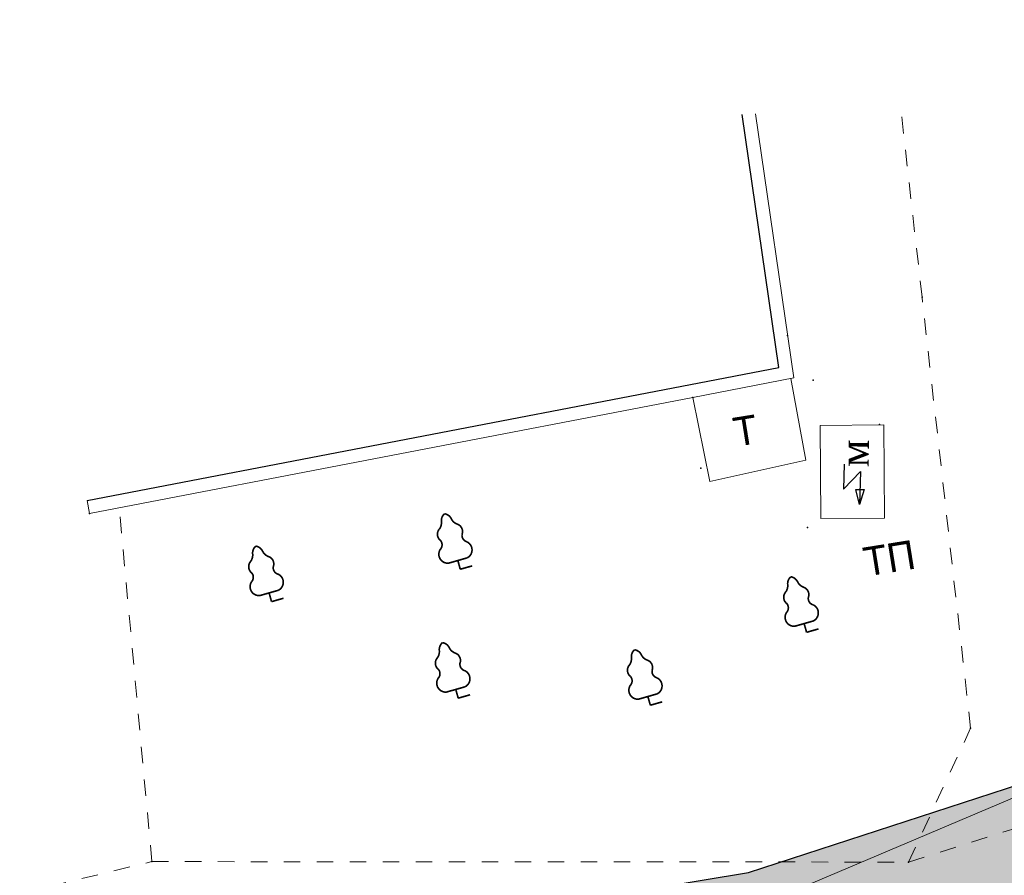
# Model space of a CAD drawing. Extents: x 4085 to 16488, y -65 to 12615.
# Tile 164 of 230: x 15660 to 15720, y 10604 to 10656. Entities that reach past the tile are written whole.
import ezdxf
from ezdxf.xclip import XClip

# ---------------------------------------------------------------- set-up
doc = ezdxf.new("R2010")
doc.units = 0
doc.header["$MEASUREMENT"] = 0
doc.header["$XCLIPFRAME"] = 0
doc.linetypes.add('CONTI', pattern=[0])
doc.linetypes.add('STRIHSMALL', pattern=[1, 0.5, -0.5])
doc.layers.get('0').update_dxf_attribs({"color": 250, "linetype": 'CONTI'})
for name, color, linetype in [('(007) Здания', 7, 'Continuous'), ('(016) Кабель', 1, 'Continuous'), ('(038) Деревья', 7, 'Continuous'), ('(040) Ограда', 7, 'Continuous'), ('PI_TTDEFAULT', 5, 'CONTI')]:
    doc.layers.add(name, color=color, linetype=linetype)
doc.layers.add('.', color=7, linetype='Continuous', lineweight=15)
doc.layers.add('0ZG - GOR-INCE', color=5, linetype='Continuous', lineweight=15)
doc.styles.add('P-131', font='txt')
doc.styles.get("Standard").update_dxf_attribs({"font": 'times.ttf'})
doc.linetypes.add('ОГРАДА_ГЛИН', pattern='A,4,["|",Standard,S=0.8,R=0,X=0,Y=-0.8],0.5,["|",Standard,S=0.8,R=0,X=0,Y=-0.8],3.5', length=8)

# ---------------------------------------------------------------- blocks, each defined once
blk = doc.blocks.new('karagach')
at = {"const_width": 0.05}
for points in [[(-0.2773297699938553, 1.34575883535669, 0.1815668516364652), (-0.1561399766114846, 1.545714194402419, 0.3030035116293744)], [(4e-16, 1.75, 0.2460341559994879), (-0.1561399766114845, 1.545714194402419, 0.4890786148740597)], [(-4e-16, 1.75, -0.2460341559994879), (0.1561399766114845, 1.545714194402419, -0.4890786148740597)], [(0.2773297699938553, 1.34575883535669, -0.1815668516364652), (0.1561399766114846, 1.545714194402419, -0.3030035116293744)], [(-0.2773297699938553, 1.34575883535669, 0.4308529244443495), (-0.3405593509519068, 1.003729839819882, 0.5482763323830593)], [(0.2773297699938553, 1.34575883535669, -0.4308529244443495), (0.3405593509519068, 1.003729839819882, -0.5482763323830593)], [(-0.4195962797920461, 0.7458925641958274, 0.3836029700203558), (-0.3405593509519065, 1.003729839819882, 0.3529123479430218)], [(0.4195962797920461, 0.7458925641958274, -0.3836029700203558), (0.3405593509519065, 1.003729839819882, -0.3529123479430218)], [(-0.4195962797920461, 0.7458925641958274, 0.6269492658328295), (-0.2911661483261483, 0.2749118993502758, 0.7024651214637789)], [(0.4195962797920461, 0.7458925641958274, -0.6269492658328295), (0.2911661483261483, 0.2749118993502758, -0.7024651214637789)]]:
    blk.add_lwpolyline(points, format="xyb", dxfattribs=at)
for points in [[(0, 0.2749118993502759), (-0.2911661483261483, 0.2749118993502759)], [(0, 0), (0, 0.2749118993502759)], [(0, 0.2749118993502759), (0.2911661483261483, 0.2749118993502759)], [(0, 0), (0.375, 0)]]:
    blk.add_lwpolyline(points, dxfattribs=at)
blk.add_lwpolyline([(0, 0), (0, 0.2749118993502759)])
blk = doc.blocks.new('DWQDWQDWQDW')
at = {"layer": '(016) Кабель', "color": 253, "extrusion": (-0.01097623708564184, 0.0004723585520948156, 0.9999396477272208)}
for p, q in [((16898.22520073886, 8894.964741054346, -293.9630569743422), (16898.18439032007, 8894.215852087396, -293.9631511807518)), ((16898.18439032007, 8894.215852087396, -293.9631511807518), (16898.71354670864, 8894.737831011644, -293.9575892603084)), ((16898.71354670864, 8894.737831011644, -293.9575892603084), (16898.65913290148, 8893.739312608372, -293.9577148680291)), ((16898.65913290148, 8893.739312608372, -293.9577148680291), (16898.55881182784, 8894.195447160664, -293.9590315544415)), ((16898.55881182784, 8894.195447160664, -293.9590315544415), (16898.80842664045, 8894.181844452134, -293.9562851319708)), ((16898.80842664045, 8894.181844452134, -293.9562851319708), (16898.65913290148, 8893.739312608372, -293.9577148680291))]:
    blk.add_line(p, q, dxfattribs=at)
at = {"layer": '(040) Ограда', "color": 253, "linetype": 'ОГРАДА_ГЛИН', "ltscale": 0.5, "flags": 128}
for points, elevation in [([(16893.62397314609, 8897.495223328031), (16896.31768719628, 8897.948453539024), (16895.36241487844, 8905.79856369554)], -0.1100000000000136), ([(16875.25164918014, 8894.403992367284), (16893.62397314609, 8897.495223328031)], 0.07499999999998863)]:
    blk.add_lwpolyline(points, dxfattribs=dict(at, elevation=elevation))
at = {"color": 253, "linetype": 'STRIHSMALL', "elevation": -293.957}
for points in [[(16834.5431721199, 8917.305115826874), (16835.41131924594, 8899.899883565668), (16835.33910027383, 8880.221577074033), (16836.74891082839, 8878.768983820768), (16865.05046089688, 8880.819543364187), (16876.96090918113, 8883.412615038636), (16899.89351782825, 8882.862049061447), (16946.19886585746, 8896.276236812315), (16963.67924091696, 8903.16517007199), (16965.37097238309, 8908.831317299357), (16963.64396600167, 8922.102771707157)], [(16899.89351782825, 8882.862049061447), (16901.86897358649, 8886.876531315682), (16900.70377969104, 8899.973429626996), (16900.14767122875, 8906.22414550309)], [(16876.96090918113, 8883.412615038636), (16876.2230275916, 8894.161808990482)]]:
    blk.add_lwpolyline(points, dxfattribs=at)
at = {"color": 253, "linetype": 'Continuous'}
for points, elevation in [([(16893.69034216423, 8897.100767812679), (16896.76092261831, 8897.617407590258), (16895.75948572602, 8905.846882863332)], -0.1100000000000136), ([(16893.69034216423, 8897.100767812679), (16894.13986326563, 8894.541676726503), (16897.06216498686, 8895.115918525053), (16896.67177289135, 8897.602407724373)], -0.1100000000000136), ([(16875.31801819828, 8894.00953685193), (16893.69034216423, 8897.100767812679)], 0.07499999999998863), ([(16875.31801819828, 8894.00953685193), (16875.2516491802, 8894.403992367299)], 0.07499999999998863), ([(16876.29380352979, 8874.097594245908), (16908.16883331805, 8886.737461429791)], 0.1357193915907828)]:
    blk.add_lwpolyline(points, dxfattribs=dict(at, elevation=elevation))
at = {"color": 253, "linetype": 'Continuous', "elevation": -293.957}
blk.add_lwpolyline([(16897.52691238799, 8896.160417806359), (16899.45740775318, 8896.128412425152), (16899.41055352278, 8893.302266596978), (16897.48005815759, 8893.334271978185)], close=True, dxfattribs=at)
at = {"layer": 'PI_TTDEFAULT', "color": 253}
for p in [(16900.70377969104, 8899.973429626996, -0.2309999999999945), (16896.59956131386, 8898.909008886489, -0.2099999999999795), (16897.34897599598, 8897.533085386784, -0.1949999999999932), (16893.69034216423, 8897.100767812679, -0.1100000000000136), (16899.32093704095, 8896.143635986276, -0.1949999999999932), (16893.87659183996, 8894.948602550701, 0.0009999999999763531), (16875.31801819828, 8894.00953685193, 0.07499999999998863), (16897.07042047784, 8893.070237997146, -0.1689999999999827), (16901.86897358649, 8886.876531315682, -0.1360000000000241), (16876.96090918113, 8883.412615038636, -0.09399999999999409), (16899.89351782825, 8882.862049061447, -0.1190000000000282)]:
    blk.add_point(p, dxfattribs=at)
at = {"layer": '(038) Деревья', "color": 253, "linetype": 'Continuous', "extrusion": (-0.01063456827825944, -0.002758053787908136, 0.9999396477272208), "rotation": 14.53837778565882}
for p in [(16882.4359359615, 8890.71593257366, -498.0448447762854), (16876.69261088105, 8889.868721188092, -497.9814264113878), (16892.88542032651, 8888.558694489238, -498.1500278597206), (16882.28103097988, 8886.810336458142, -498.032425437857), (16888.09795490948, 8886.458541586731, -498.0933196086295)]:
    blk.add_blockref('karagach', p, dxfattribs=at)
at = {"layer": '(007) Здания', "color": 253, "extrusion": (-0.01088527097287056, -0.001487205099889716, 0.9999396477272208), "style": 'P-131'}
for s, p in [('Т', (16890.75578352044, 8894.852564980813, -491.0749808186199)), ('ТП', (16894.60759992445, 8890.825389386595, -491.1109222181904))]:
    blk.add_text(s, height=0.8800000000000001, rotation=7.7794289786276, dxfattribs=at).set_placement(p)
at = {"layer": '(016) Кабель', "color": 253, "extrusion": (-0.01097623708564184, 0.0004723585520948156, 0.9999396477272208)}
blk.add_text('м', height=0.8750000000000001, rotation=88.17326269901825, dxfattribs=at).set_placement((16894.72260378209, 8895.08432346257, -475.2226290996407))
blk = doc.blocks.new('A$C10aa157c')
at = {"layer": '.', "linetype": 'Continuous', "lineweight": 30}
h = blk.add_hatch(color=250, dxfattribs=at)
h.dxf.hatch_style = 1
h.set_gradient(color1=(51, 51, 51), color2=(51, 51, 51), one_color=1, tint=0.2000000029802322)
h.paths.add_polyline_path([(126.3564412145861, 68.20969362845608), (126.3564412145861, 60.14543646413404), (119.190363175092, 53.78011422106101), (110.3653580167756, 45.94123759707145), (106.847521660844, 42.81649322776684), (94.26823584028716, 34.09151423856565), (81.49136426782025, 25.8405171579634), (68.1531967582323, 18.71887362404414), (54.41717788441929, 12.70042121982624), (39.59489175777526, 7.245631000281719), (31.13926828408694, 4.844249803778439), (16.35809187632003, -0.8275857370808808), (-9.85552003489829, -9.365117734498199), (-35.18806824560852, -13.55421015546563), (-54.19099913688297, -14.59647169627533), (-95.5330705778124, -13.00509478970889), (-121.5786835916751, -11.4494461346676), (-152.6168759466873, -8.83250263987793), (-167.191083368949, -6.334225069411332), (-181.4666888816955, -2.658901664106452), (-195.3861565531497, 1.845916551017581), (-209.283288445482, 7.147417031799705), (-222.8586848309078, 13.14382019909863), (-235.9913293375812, 20.1400053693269), (-249.2146866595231, 27.01673148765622), (-262.5300769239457, 33.8880007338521), (-275.0897990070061, 41.17238829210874), (-288.1342465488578, 48.80726432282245), (-301.1224152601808, 56.35420234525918), (-314.0463051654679, 63.27474337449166), (-326.7495747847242, 69.02075895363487), (-341.2934258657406, 74.8761134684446), (-369.0938269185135, 86.0685550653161), (-366.8530132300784, 91.63441115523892), (-339.0526121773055, 80.44196955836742), (-324.3917479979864, 74.53950556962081), (-311.3907699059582, 68.65882879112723), (-298.1981247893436, 61.59437354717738), (-285.1116180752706, 53.99029499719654), (-272.0692668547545, 46.35664593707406), (-259.6474788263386, 39.15225737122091), (-246.4547890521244, 32.34430644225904), (-233.1965844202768, 25.44945819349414), (-220.2324603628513, 18.54304932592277), (-207.0003452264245, 12.69827729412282), (-193.3918239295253, 7.506876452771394), (-179.793426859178, 3.105967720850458), (-165.9341270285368, -0.4621757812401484), (-151.8565753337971, -2.875317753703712), (-121.1477076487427, -5.464494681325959), (-95.23877946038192, -7.011979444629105), (-54.24000764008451, -8.590141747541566), (-35.84375756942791, -7.581155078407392), (-11.28211946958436, -3.519543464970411), (14.35296780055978, 4.829568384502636), (29.24111810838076, 10.54245196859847), (37.73652797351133, 12.955132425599), (52.17507667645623, 18.26870238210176), (65.53231555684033, 24.12119189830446), (78.44565693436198, 31.01600815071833), (90.93007085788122, 39.07814309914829), (103.1321093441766, 47.54146374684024), (106.3807575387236, 50.42709972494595), (115.20576269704, 58.26597634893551), (120.3564412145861, 62.84110494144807), (120.3564412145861, 68.20969362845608)])
at = {"linetype": 'Continuous'}
blk.add_lwpolyline([(-373.7944340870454, 108.5221690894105), (-373.7944340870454, 37.87383067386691), (-338.7973859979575, -11.84971716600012), (-296.1668647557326, 12.1688909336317), (-278.1502265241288, 12.66864525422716), (-222.2923186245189, -17.35473897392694), (-192.3131233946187, -27.41567740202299), (-152.841873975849, -36.13979106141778), (-88.61392933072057, -37.22940865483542), (-24.38736609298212, -36.59652979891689), (-4.075459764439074, -35.34637554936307), (26.99026940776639, -25.76186857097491), (74.74103602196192, -7.278631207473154), (109.4043596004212, 7.298652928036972), (135.566190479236, 19.46775833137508), (110.1840137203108, 64.19822788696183), (9.488295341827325, 20.69822151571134), (-104.2532370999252, 13.96907995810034), (-207.6545405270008, 33.67587202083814), (-251.5703695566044, 64.2554686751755), (-301.8282399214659, 93.33502415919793), (-373.7944340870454, 108.5221690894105)], dxfattribs=at)
at = {"linetype": 'Continuous', "elevation": -1.620999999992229}
blk.add_lwpolyline([(-35.84375756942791, -7.581155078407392), (-11.28211946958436, -3.519543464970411), (14.35296780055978, 4.829568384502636), (29.24111810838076, 10.54245196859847), (37.73652797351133, 12.955132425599)], dxfattribs=at)
at = {"layer": '0ZG - GOR-INCE', "linetype": 'Continuous', "rotation": 1.343740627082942}
blk.add_blockref('DWQDWQDWQDW', (-16693.37190173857, -9279.936333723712, -1.219999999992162), dxfattribs=at)

msp = doc.modelspace()

# ---------------------------------------------------------------- block references
at = {"linetype": 'Continuous'}
ref = msp.add_blockref('A$C10aa157c', (15727.08899905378, 10610.84620519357, 2.267999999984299), dxfattribs=dict(at, xscale=2, yscale=2, zscale=2))
XClip(ref).set_block_clipping_path([(-373.7944340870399, 108.52216908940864), (-301.8282399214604, 93.33502415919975), (-251.57036955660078, 64.25546867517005), (-207.6545405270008, 33.67587202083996), (-104.25323709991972, 13.969079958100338), (9.488295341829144, 20.69822151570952), (110.18401372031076, 64.19822788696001), (135.5661904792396, 19.467758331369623), (74.7410360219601, -7.278631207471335), (26.99026940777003, -25.76186857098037), (-4.075459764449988, -35.34637554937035), (-88.61392933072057, -37.22940865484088), (-152.84187397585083, -36.1397910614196), (-192.31312339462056, -27.415677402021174), (-222.2923186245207, -17.35473897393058), (-278.15022652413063, 12.668645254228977), (-296.17026621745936, 12.384943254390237), (-338.7973859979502, -11.849717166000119), (-373.7944340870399, 37.873830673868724)])

doc.saveas('drawing.dxf')
